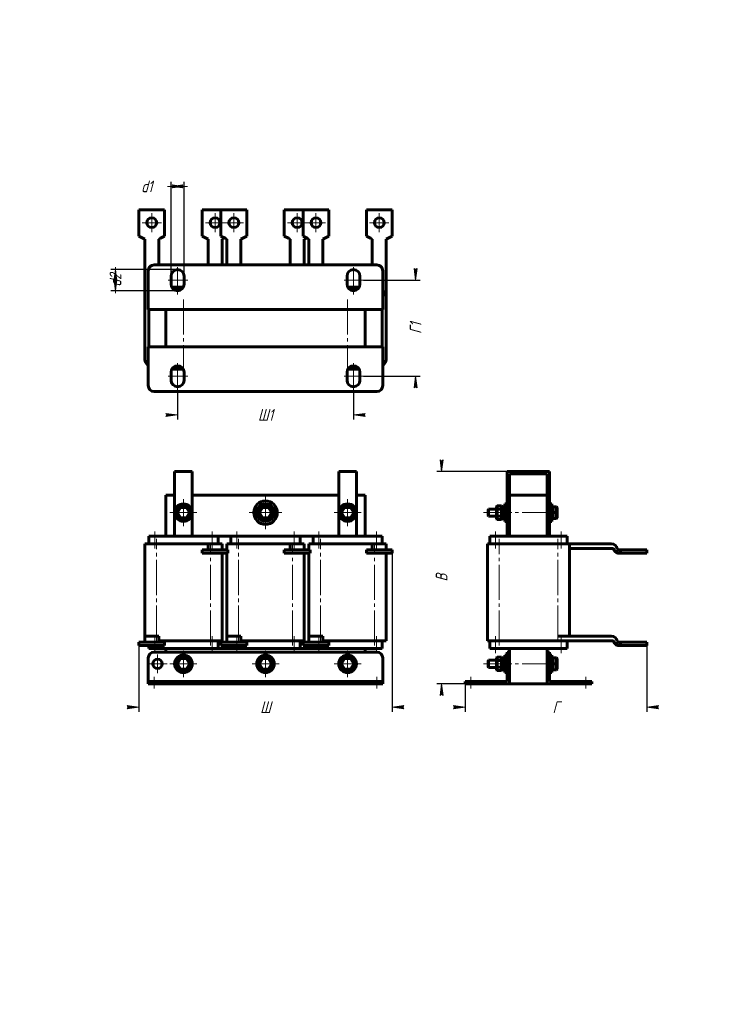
# Model space of a CAD drawing. Header units: millimetres. Extents: x 0 to 297, y 0 to 420.
import ezdxf

# ---------------------------------------------------------------- set-up
doc = ezdxf.new("R2010")
doc.units = ezdxf.units.MM
for name, pattern in [('K5LT_AXLED', [19.5, 15, -1.5, 1.5, -1.5]), ('K5LT_BASIC', [0]), ('K5LT_THIN', [0])]:
    doc.linetypes.add(name, pattern=pattern)
doc.layers.add('Системный слой', color=7, linetype='Continuous')
doc.styles.add('KDIMTEXTSTYLE', font='GOST_AU.SHX', dxfattribs={"width": 0.96, "oblique": 15, "height": 5})
doc.dimstyles.new('KDIMSTYLE (0.50)', dxfattribs={"dimtxt": 5, "dimasz": 1, "dimexe": 2, "dimexo": 0, "dimgap": 1, "dimtad": 1, "dimlfac": 2, "dimtxsty": 'KDIMTEXTSTYLE', "dimsah": 1, "dimcen": 0, "dimdle": 1, "dimadec": 0, "dimazin": 0, "dimtfac": 0.667, "dimtmove": 0, "dimatfit": 3, "dimfxl": 1, "dimtvp": 1, "dimtolj": 1, "dimtzin": 0, "dimarcsym": 0})

# ---------------------------------------------------------------- blocks, each defined once
blk = doc.blocks.new('U0')
at = {"layer": 'Системный слой', "color": 150, "linetype": 'K5LT_BASIC', "lineweight": 60, "true_color": 0x0080ff}
for p, q in [((123.31, 193.89), (123.31, 196.49)), ((123.31, 157.09), (123.31, 192.49))]:
    blk.add_line(p, q, dxfattribs=at)
blk = doc.blocks.new('U1')
at = {"layer": 'Системный слой', "color": 150, "linetype": 'K5LT_BASIC', "lineweight": 60, "true_color": 0x0080ff}
for p, q in [((88.31, 193.89), (88.31, 196.49)), ((88.31, 157.09), (88.31, 192.49))]:
    blk.add_line(p, q, dxfattribs=at)
blk = doc.blocks.new('U2')
at = {"layer": 'Системный слой', "color": 150, "linetype": 'K5LT_BASIC', "lineweight": 60, "true_color": 0x0080ff}
for p, q in [((84.56, 199.74), (90.06, 199.74)), ((119.56, 199.74), (125.06, 199.74))]:
    blk.add_line(p, q, dxfattribs=at)
blk = doc.blocks.new('U3')
at = {"layer": 'Системный слой', "color": 150, "linetype": 'K5LT_BASIC', "lineweight": 60, "true_color": 0x0080ff}
for p, q in [((62.31, 217.24), (66.06, 217.24)), ((73.56, 217.24), (136.06, 217.24)), ((143.56, 217.24), (147.31, 217.24))]:
    blk.add_line(p, q, dxfattribs=at)
blk = doc.blocks.new('U4')
at = {"layer": 'Системный слой', "color": 150, "linetype": 'K5LT_BASIC', "lineweight": 60, "true_color": 0x0080ff}
for p, q in [((84.56, 151.74), (90.06, 151.74)), ((119.56, 151.74), (125.06, 151.74))]:
    blk.add_line(p, q, dxfattribs=at)
blk = doc.blocks.new('U5')
at = {"layer": 'Системный слой', "color": 30, "linetype": 'K5LT_AXLED', "lineweight": 18, "true_color": 0xff8000}
for q in [(58.81, 149.24), (54.81, 145.24), (62.81, 145.24), (58.81, 141.24)]:
    blk.add_line((58.81, 145.24), q, dxfattribs=at)
blk = doc.blocks.new('U6')
at = {"layer": 'Системный слой', "color": 30, "linetype": 'K5LT_AXLED', "lineweight": 18, "true_color": 0xff8000}
for q in [(69.81, 150.99), (64.06, 145.24), (75.56, 145.24), (69.81, 139.49)]:
    blk.add_line((69.81, 145.24), q, dxfattribs=at)
blk = doc.blocks.new('U7')
at = {"layer": 'Системный слой', "color": 30, "linetype": 'K5LT_AXLED', "lineweight": 18, "true_color": 0xff8000}
for q in [(69.81, 215.49), (64.06, 209.74), (75.56, 209.74), (69.81, 203.99)]:
    blk.add_line((69.81, 209.74), q, dxfattribs=at)
blk = doc.blocks.new('U8')
at = {"layer": 'Системный слой', "color": 30, "linetype": 'K5LT_AXLED', "lineweight": 18, "true_color": 0xff8000}
for q in [(104.81, 150.99), (99.06, 145.24), (110.56, 145.24), (104.81, 139.49)]:
    blk.add_line((104.81, 145.24), q, dxfattribs=at)
blk = doc.blocks.new('U9')
at = {"layer": 'Системный слой', "color": 30, "linetype": 'K5LT_AXLED', "lineweight": 18, "true_color": 0xff8000}
for q in [(104.81, 216.74), (97.81, 209.74), (111.81, 209.74), (104.81, 202.74)]:
    blk.add_line((104.81, 209.74), q, dxfattribs=at)
blk = doc.blocks.new('U10')
at = {"layer": 'Системный слой', "color": 30, "linetype": 'K5LT_AXLED', "lineweight": 18, "true_color": 0xff8000}
for q in [(139.81, 150.99), (134.06, 145.24), (145.56, 145.24), (139.81, 139.49)]:
    blk.add_line((139.81, 145.24), q, dxfattribs=at)
blk = doc.blocks.new('U11')
at = {"layer": 'Системный слой', "color": 30, "linetype": 'K5LT_AXLED', "lineweight": 18, "true_color": 0xff8000}
for q in [(139.81, 215.49), (134.06, 209.74), (145.56, 209.74), (139.81, 203.99)]:
    blk.add_line((139.81, 209.74), q, dxfattribs=at)
blk = doc.blocks.new('KDIMARROW_01')
at = {"layer": 'Системный слой'}
blk.add_hatch(color=0, dxfattribs=at).paths.add_polyline_path([(-5, -0.66), (0, 0), (-5, 0.66), (-4.5, 0)])
at = {"layer": 'Системный слой', "color": 0, "linetype": 'K5LT_THIN', "lineweight": 18}
for p, q in [((-4.5, 0), (-5, 0.66)), ((-5, 0.66), (0, 0)), ((0, 0), (-5, -0.66)), ((-5, -0.66), (-4.5, 0)), ((0, 0), (-1, 0))]:
    blk.add_line(p, q, dxfattribs=at)
blk = doc.blocks.new('U12')
at = {"layer": 'Системный слой', "color": 150, "linetype": 'K5LT_BASIC', "lineweight": 60, "true_color": 0x0080ff}
for p, q in [((205.75, 212.06), (205.74, 211.93)), ((206.06, 212.35), (205.75, 212.06)), ((206.47, 212.22), (206.06, 212.35)), ((206.59, 211.93), (206.47, 212.22))]:
    blk.add_line(p, q, dxfattribs=at)
blk = doc.blocks.new('U13')
at = {"layer": 'Системный слой', "color": 150, "linetype": 'K5LT_BASIC', "lineweight": 60, "true_color": 0x0080ff}
for p, q in [((205.75, 212.06), (205.74, 211.93)), ((206.06, 212.35), (205.75, 212.06)), ((206.47, 212.22), (206.06, 212.35)), ((206.59, 211.93), (206.47, 212.22))]:
    blk.add_line(p, q, dxfattribs=at)
blk = doc.blocks.new('U14')
at = {"layer": 'Системный слой', "color": 150, "linetype": 'K5LT_BASIC', "lineweight": 60, "true_color": 0x0080ff}
for p, q in [((199.94, 145.24), (199.94, 146.74)), ((199.94, 143.74), (199.94, 145.24))]:
    blk.add_line(p, q, dxfattribs=at)
blk = doc.blocks.new('U15')
at = {"layer": 'Системный слой', "color": 150, "linetype": 'K5LT_BASIC', "lineweight": 60, "true_color": 0x0080ff}
for p, q in [((199.69, 145.24), (199.69, 146.49)), ((199.69, 143.99), (199.69, 145.24))]:
    blk.add_line(p, q, dxfattribs=at)
blk = doc.blocks.new('U16')
at = {"layer": 'Системный слой', "color": 150, "linetype": 'K5LT_BASIC', "lineweight": 60, "true_color": 0x0080ff}
for p, q in [((199.94, 209.74), (199.94, 211.24)), ((199.94, 208.24), (199.94, 209.74))]:
    blk.add_line(p, q, dxfattribs=at)
blk = doc.blocks.new('U17')
at = {"layer": 'Системный слой', "color": 150, "linetype": 'K5LT_BASIC', "lineweight": 60, "true_color": 0x0080ff}
for p, q in [((199.69, 209.74), (199.69, 210.99)), ((199.69, 208.49), (199.69, 209.74))]:
    blk.add_line(p, q, dxfattribs=at)
blk = doc.blocks.new('U18')
at = {"layer": 'Системный слой', "color": 30, "linetype": 'K5LT_AXLED', "lineweight": 18, "true_color": 0xff8000}
for q in [(56.31, 337.5), (52.21, 333.4), (60.41, 333.4), (56.31, 329.3)]:
    blk.add_line((56.31, 333.4), q, dxfattribs=at)
blk = doc.blocks.new('U19')
at = {"layer": 'Системный слой', "color": 30, "linetype": 'K5LT_AXLED', "lineweight": 18, "true_color": 0xff8000}
for q in [(83.31, 337.5), (79.21, 333.4), (87.41, 333.4), (83.31, 329.3)]:
    blk.add_line((83.31, 333.4), q, dxfattribs=at)
blk = doc.blocks.new('U20')
at = {"layer": 'Системный слой', "color": 30, "linetype": 'K5LT_AXLED', "lineweight": 18, "true_color": 0xff8000}
for q in [(91.31, 337.5), (87.21, 333.4), (95.41, 333.4), (91.31, 329.3)]:
    blk.add_line((91.31, 333.4), q, dxfattribs=at)
blk = doc.blocks.new('U21')
at = {"layer": 'Системный слой', "color": 30, "linetype": 'K5LT_AXLED', "lineweight": 18, "true_color": 0xff8000}
for q in [(118.31, 337.5), (114.21, 333.4), (122.41, 333.4), (118.31, 329.3)]:
    blk.add_line((118.31, 333.4), q, dxfattribs=at)
blk = doc.blocks.new('U22')
at = {"layer": 'Системный слой', "color": 30, "linetype": 'K5LT_AXLED', "lineweight": 18, "true_color": 0xff8000}
for q in [(126.31, 337.5), (122.21, 333.4), (130.41, 333.4), (126.31, 329.3)]:
    blk.add_line((126.31, 333.4), q, dxfattribs=at)
blk = doc.blocks.new('U23')
at = {"layer": 'Системный слой', "color": 30, "linetype": 'K5LT_AXLED', "lineweight": 18, "true_color": 0xff8000}
for q in [(153.31, 337.5), (149.21, 333.4), (157.41, 333.4), (153.31, 329.3)]:
    blk.add_line((153.31, 333.4), q, dxfattribs=at)
blk = doc.blocks.new('KDIMARROW_02')
at = {"layer": 'Системный слой'}
blk.add_hatch(color=0, dxfattribs=at).paths.add_polyline_path([(4.5, 0), (5, 0.66), (0, 0), (5, -0.66)])
at = {"layer": 'Системный слой', "color": 0, "linetype": 'K5LT_THIN', "lineweight": 18}
for p, q in [((0, 0), (-1, 0)), ((5, 0.66), (0, 0)), ((0, 0), (5, -0.66)), ((0, 0), (7, 0)), ((4.5, 0), (5, 0.66)), ((5, -0.66), (4.5, 0))]:
    blk.add_line(p, q, dxfattribs=at)

msp = doc.modelspace()

# ---------------------------------------------------------------- linework, layer by layer
at = {"layer": 'Системный слой', "color": 150, "linetype": 'K5LT_BASIC', "lineweight": 60, "true_color": 0x0080ff}
for p, q in [((50.807, 327.711), (50.807, 338.8967)), ((50.807, 338.8967), (61.807, 338.8967)), ((61.807, 327.711), (61.807, 338.8967)), ((77.807, 327.711), (77.807, 338.8967)), ((77.807, 338.8967), (85.807, 338.8967)), ((85.807, 327.711), (85.807, 338.8967)), ((85.807, 338.8967), (96.807, 338.8967)), ((96.807, 327.711), (96.807, 338.8967)), ((112.807, 327.711), (112.807, 338.8967)), ((112.807, 338.8967), (120.807, 338.8967)), ((120.807, 327.711), (120.807, 338.8967)), ((120.807, 338.8967), (131.807, 338.8967)), ((131.807, 327.711), (131.807, 338.8967)), ((147.807, 327.711), (147.807, 338.8967)), ((147.807, 338.8967), (158.807, 338.8967)), ((158.807, 327.711), (158.807, 338.8967)), ((52.5337, 326.744), (50.807, 327.711)), ((61.807, 327.711), (60.0802, 326.744)), ((79.5337, 326.744), (77.807, 327.711)), ((87.5337, 326.744), (85.807, 327.711)), ((96.807, 327.711), (95.0802, 326.744)), ((114.5337, 326.744), (112.807, 327.711)), ((122.5337, 326.744), (120.807, 327.711)), ((131.807, 327.711), (130.0802, 326.744)), ((149.5337, 326.744), (147.807, 327.711)), ((158.807, 327.711), (157.0802, 326.744)), ((53.307, 326.311), (52.5337, 326.744)), ((53.307, 324.8857), (53.307, 326.311)), ((53.307, 324.3967), (53.307, 324.8857)), ((53.307, 275.8967), (53.307, 324.3967)), ((59.307, 326.311), (60.0802, 326.744)), ((59.307, 324.8857), (59.307, 326.311)), ((59.307, 324.8857), (59.307, 324.3967)), ((59.307, 315.3967), (59.307, 324.3967)), ((80.307, 326.311), (79.5337, 326.744)), ((80.307, 324.8857), (80.307, 326.311)), ((80.307, 324.3967), (80.307, 324.8857)), ((80.307, 315.3967), (80.307, 324.3967)), ((86.307, 326.311), (87.0802, 326.744)), ((86.307, 324.8857), (86.307, 326.311)), ((86.307, 324.8857), (86.307, 324.3967)), ((86.307, 315.3967), (86.307, 324.3967)), ((87.307, 326.871), (87.0802, 326.744)), ((88.307, 326.311), (87.5337, 326.744)), ((88.307, 324.8857), (88.307, 326.311)), ((88.307, 324.3967), (88.307, 324.8857)), ((88.307, 315.3967), (88.307, 324.3967)), ((94.307, 326.311), (95.0802, 326.744)), ((94.307, 324.8857), (94.307, 326.311)), ((94.307, 324.8857), (94.307, 324.3967)), ((94.307, 315.3967), (94.307, 324.3967)), ((115.307, 326.311), (114.5337, 326.744)), ((115.307, 324.8857), (115.307, 326.311)), ((115.307, 324.3967), (115.307, 324.8857)), ((115.307, 315.3967), (115.307, 324.3967)), ((121.307, 326.311), (122.0802, 326.744)), ((121.307, 324.8857), (121.307, 326.311)), ((121.307, 324.8857), (121.307, 324.3967)), ((121.307, 315.3967), (121.307, 324.3967)), ((122.307, 326.871), (122.0802, 326.744)), ((123.307, 326.311), (122.5337, 326.744)), ((123.307, 324.8857), (123.307, 326.311)), ((123.307, 324.3967), (123.307, 324.8857)), ((123.307, 315.3967), (123.307, 324.3967)), ((129.307, 326.311), (130.0802, 326.744)), ((129.307, 324.8857), (129.307, 326.311)), ((129.307, 324.8857), (129.307, 324.3967)), ((129.307, 315.3967), (129.307, 324.3967)), ((150.307, 326.311), (149.5337, 326.744)), ((150.307, 324.8857), (150.307, 326.311)), ((150.307, 324.3967), (150.307, 324.8857)), ((150.307, 315.3967), (150.307, 324.3967)), ((156.307, 326.311), (157.0802, 326.744)), ((156.307, 324.8857), (156.307, 326.311)), ((156.307, 324.8857), (156.307, 324.3967)), ((156.307, 300.8967), (156.307, 324.3967)), ((57.307, 315.3967), (152.307, 315.3967)), ((54.807, 296.3967), (54.807, 312.8967)), ((154.807, 312.8967), (154.807, 296.3967)), ((64.557, 307.1467), (64.557, 310.6467)), ((70.057, 310.6467), (70.057, 307.1467)), ((139.557, 307.1467), (139.557, 310.6467)), ((145.057, 310.6467), (145.057, 307.1467)), ((64.8575, 305.8967), (69.7564, 305.8967)), ((65.7258, 304.8967), (68.8881, 304.8967)), ((139.8575, 305.8967), (144.7564, 305.8967)), ((140.7258, 304.8967), (143.8881, 304.8967)), ((156.307, 300.8967), (156.307, 275.8967)), ((154.807, 296.3967), (54.807, 296.3967)), ((55.057, 280.3967), (55.057, 296.3967)), ((62.307, 296.3967), (147.307, 296.3967)), ((62.307, 280.3967), (62.307, 296.3967)), ((147.307, 296.3967), (147.307, 280.3967)), ((154.557, 296.3967), (154.557, 280.3967)), ((54.807, 280.3967), (154.807, 280.3967)), ((54.807, 263.8967), (54.807, 280.3967)), ((147.307, 280.3967), (62.307, 280.3967)), ((154.807, 280.3967), (154.807, 263.8967)), ((64.557, 266.1467), (64.557, 269.6467)), ((69.7564, 270.8967), (64.8575, 270.8967)), ((68.307, 271.8967), (65.7258, 271.8967)), ((68.307, 272.2084), (68.307, 271.4467)), ((69.386, 271.4467), (68.307, 271.4467)), ((68.307, 271.4467), (68.557, 271.1967)), ((69.5785, 271.1967), (68.557, 271.1967)), ((70.057, 269.6467), (70.057, 266.1467)), ((139.557, 266.1467), (139.557, 269.6467)), ((144.7564, 270.8967), (139.8575, 270.8967)), ((141.057, 271.1967), (140.0354, 271.1967)), ((141.307, 271.4467), (140.2279, 271.4467)), ((141.307, 271.4467), (141.057, 271.1967)), ((141.307, 272.2084), (141.307, 271.4467)), ((143.8881, 271.8967), (141.307, 271.8967)), ((145.057, 269.6467), (145.057, 266.1467)), ((152.307, 261.3967), (57.307, 261.3967)), ((66.057, 199.7367), (66.057, 227.2367)), ((73.557, 227.2367), (66.057, 227.2367)), ((73.557, 199.7367), (73.557, 227.2367)), ((136.057, 199.7367), (136.057, 227.2367)), ((143.557, 227.2367), (136.057, 227.2367)), ((143.557, 199.7367), (143.557, 227.2367)), ((207.8863, 227.2367), (207.8863, 199.7367)), ((225.8863, 227.2367), (207.8863, 227.2367)), ((225.8863, 199.7367), (225.8863, 227.2367)), ((208.8863, 217.2367), (208.8863, 226.2367)), ((208.8863, 226.2367), (224.8863, 226.2367)), ((224.8863, 226.2367), (224.8863, 217.2367)), ((62.307, 199.7367), (62.307, 217.2367)), ((147.307, 199.7367), (147.307, 217.2367)), ((208.8863, 217.2367), (224.8863, 217.2367)), ((208.8863, 199.7367), (208.8863, 217.2367)), ((224.8863, 199.7367), (224.8863, 217.2367)), ((68.3636, 212.2367), (66.9202, 209.7367)), ((68.5079, 211.9867), (67.2089, 209.7367)), ((68.3636, 212.2367), (68.5079, 211.9867)), ((71.2503, 212.2367), (68.3636, 212.2367)), ((71.106, 211.9867), (68.5079, 211.9867)), ((71.2503, 212.2367), (71.106, 211.9867)), ((72.405, 209.7367), (71.106, 211.9867)), ((72.6937, 209.7367), (71.2503, 212.2367)), ((103.3636, 212.2367), (101.9202, 209.7367)), ((103.5079, 211.9867), (102.2089, 209.7367)), ((103.3636, 212.2367), (103.5079, 211.9867)), ((106.2503, 212.2367), (103.3636, 212.2367)), ((106.106, 211.9867), (103.5079, 211.9867)), ((106.2503, 212.2367), (106.106, 211.9867)), ((107.405, 209.7367), (106.106, 211.9867)), ((107.6937, 209.7367), (106.2503, 212.2367)), ((138.3636, 212.2367), (136.9202, 209.7367)), ((138.5079, 211.9867), (137.2089, 209.7367)), ((138.3636, 212.2367), (138.5079, 211.9867)), ((141.2503, 212.2367), (138.3636, 212.2367)), ((141.106, 211.9867), (138.5079, 211.9867)), ((141.2503, 212.2367), (141.106, 211.9867)), ((142.405, 209.7367), (141.106, 211.9867)), ((142.6937, 209.7367), (141.2503, 212.2367)), ((199.9363, 211.2367), (199.6863, 210.9867)), ((203.3363, 211.2367), (199.9363, 211.2367)), ((203.5863, 212.6235), (203.3363, 212.3348)), ((203.3363, 212.3348), (203.3363, 211.0357)), ((203.5863, 211.1801), (203.3363, 211.0357)), ((203.3363, 211.0357), (203.3363, 208.4377)), ((203.5863, 212.6235), (205.4863, 212.6235)), ((203.5863, 212.6235), (203.5863, 211.1801)), ((203.5863, 211.1801), (205.4863, 211.1801)), ((203.5863, 211.1801), (203.5863, 208.2933)), ((205.4863, 212.6235), (205.7363, 212.3348)), ((205.4863, 212.6235), (205.4863, 211.1801)), ((205.4863, 211.1801), (205.7363, 211.0357)), ((205.4863, 211.1801), (205.4863, 208.2933)), ((205.7363, 212.3348), (205.7363, 211.0357)), ((205.7363, 211.0357), (205.7363, 208.4377)), ((206.5863, 212.7367), (206.8863, 212.7367)), ((206.5863, 212.7367), (206.5863, 206.7367)), ((206.8863, 213.4867), (206.8863, 205.9867)), ((206.8863, 213.4867), (207.8863, 213.4867)), ((225.8863, 213.4867), (226.8863, 213.4867)), ((226.8863, 213.4867), (226.8863, 205.9867)), ((226.8863, 212.7367), (227.1863, 212.7367)), ((227.1863, 212.7367), (227.1863, 206.7367)), ((227.4363, 212.2367), (227.1863, 211.9867)), ((227.4363, 212.2367), (228.9363, 212.2367)), ((227.4363, 212.2367), (227.4363, 209.7367)), ((228.9363, 212.2367), (229.1863, 211.9867)), ((228.9363, 212.2367), (228.9363, 209.7367)), ((229.1863, 211.9867), (229.1863, 209.7367)), ((66.9202, 209.7367), (68.3636, 207.2367)), ((66.9202, 209.7367), (67.2089, 209.7367)), ((67.2089, 209.7367), (68.5079, 207.4867)), ((68.3636, 207.2367), (68.5079, 207.4867)), ((68.3636, 207.2367), (71.2503, 207.2367)), ((68.5079, 207.4867), (71.106, 207.4867)), ((71.106, 207.4867), (72.405, 209.7367)), ((71.2503, 207.2367), (71.106, 207.4867)), ((71.2503, 207.2367), (72.6937, 209.7367)), ((72.6937, 209.7367), (72.405, 209.7367)), ((101.9202, 209.7367), (103.3636, 207.2367)), ((101.9202, 209.7367), (102.2089, 209.7367)), ((102.2089, 209.7367), (103.5079, 207.4867)), ((103.3636, 207.2367), (103.5079, 207.4867)), ((103.3636, 207.2367), (106.2503, 207.2367)), ((103.5079, 207.4867), (106.106, 207.4867)), ((106.106, 207.4867), (107.405, 209.7367)), ((106.2503, 207.2367), (106.106, 207.4867)), ((106.2503, 207.2367), (107.6937, 209.7367)), ((107.6937, 209.7367), (107.405, 209.7367)), ((136.9202, 209.7367), (138.3636, 207.2367)), ((136.9202, 209.7367), (137.2089, 209.7367)), ((137.2089, 209.7367), (138.5079, 207.4867)), ((138.3636, 207.2367), (138.5079, 207.4867)), ((138.3636, 207.2367), (141.2503, 207.2367)), ((138.5079, 207.4867), (141.106, 207.4867)), ((141.106, 207.4867), (142.405, 209.7367)), ((141.2503, 207.2367), (141.106, 207.4867)), ((141.2503, 207.2367), (142.6937, 209.7367)), ((142.6937, 209.7367), (142.405, 209.7367)), ((199.9363, 208.2367), (199.6863, 208.4867)), ((203.3363, 208.2367), (199.9363, 208.2367)), ((203.5863, 208.2933), (203.3363, 208.4377)), ((203.3363, 208.4377), (203.3363, 207.1386)), ((203.5863, 206.85), (203.3363, 207.1386)), ((203.5863, 208.2933), (205.4863, 208.2933)), ((203.5863, 208.2933), (203.5863, 206.85)), ((203.5863, 206.85), (205.4863, 206.85)), ((205.4863, 208.2933), (205.7363, 208.4377)), ((205.4863, 208.2933), (205.4863, 206.85)), ((205.4863, 206.85), (205.7363, 207.1386)), ((205.7363, 208.4377), (205.7363, 207.1386)), ((206.5863, 206.7367), (206.8863, 206.7367)), ((206.8863, 205.9867), (207.8863, 205.9867)), ((225.8863, 205.9867), (226.8863, 205.9867)), ((226.8863, 206.7367), (227.1863, 206.7367)), ((227.4363, 209.7367), (227.1863, 209.7367)), ((227.4363, 207.2367), (227.1863, 207.4867)), ((227.4363, 209.7367), (228.9363, 209.7367)), ((227.4363, 209.7367), (227.4363, 207.2367)), ((227.4363, 207.2367), (228.9363, 207.2367)), ((228.9363, 209.7367), (228.9363, 207.2367)), ((228.9363, 209.7367), (229.1863, 209.7367)), ((228.9363, 207.2367), (229.1863, 207.4867)), ((229.1863, 209.7367), (229.1863, 207.4867)), ((55.057, 196.4867), (55.057, 199.7367)), ((55.057, 199.7367), (57.557, 199.7367)), ((57.557, 199.7367), (82.057, 199.7367)), ((82.057, 199.7367), (84.557, 199.7367)), ((84.557, 196.4867), (84.557, 199.7367)), ((90.057, 196.4867), (90.057, 199.7367)), ((90.057, 199.7367), (92.557, 199.7367)), ((92.557, 199.7367), (117.057, 199.7367)), ((117.057, 199.7367), (119.557, 199.7367)), ((119.557, 196.4867), (119.557, 199.7367)), ((125.057, 196.4867), (125.057, 199.7367)), ((125.057, 199.7367), (127.557, 199.7367)), ((127.557, 199.7367), (152.057, 199.7367)), ((152.057, 199.7367), (154.557, 199.7367)), ((154.557, 196.4867), (154.557, 199.7367)), ((200.3863, 196.4867), (200.3863, 199.7367)), ((200.3863, 199.7367), (202.8863, 199.7367)), ((202.8863, 199.7367), (230.8863, 199.7367)), ((230.8863, 199.7367), (233.3863, 199.7367)), ((233.3863, 196.4867), (233.3863, 199.7367)), ((53.307, 196.4867), (58.307, 196.4867)), ((53.307, 157.0867), (53.307, 196.4867)), ((58.307, 196.4867), (80.307, 196.4867)), ((88.807, 193.8867), (77.807, 193.8867)), ((77.807, 193.8867), (77.807, 192.4867)), ((86.307, 196.4867), (80.307, 196.4867)), ((80.307, 194.3061), (80.307, 196.4867)), ((80.307, 193.8867), (80.307, 194.3061)), ((86.307, 196.4867), (86.307, 194.3061)), ((86.307, 194.3061), (86.307, 193.8867)), ((88.307, 196.4867), (93.307, 196.4867)), ((88.807, 192.4867), (88.807, 193.8867)), ((93.307, 196.4867), (115.307, 196.4867)), ((123.807, 193.8867), (112.807, 193.8867)), ((112.807, 193.8867), (112.807, 192.4867)), ((121.307, 196.4867), (115.307, 196.4867)), ((115.307, 194.3061), (115.307, 196.4867)), ((115.307, 193.8867), (115.307, 194.3061)), ((121.307, 196.4867), (121.307, 194.3061)), ((121.307, 194.3061), (121.307, 193.8867)), ((123.307, 196.4867), (128.307, 196.4867)), ((123.807, 192.4867), (123.807, 193.8867)), ((128.307, 196.4867), (150.307, 196.4867)), ((158.807, 193.8867), (147.807, 193.8867)), ((147.807, 193.8867), (147.807, 192.4867)), ((156.307, 196.4867), (150.307, 196.4867)), ((150.307, 194.3061), (150.307, 196.4867)), ((150.307, 193.8867), (150.307, 194.3061)), ((156.307, 196.4867), (156.307, 194.3061)), ((156.307, 194.3061), (156.307, 193.8867)), ((158.807, 192.4867), (158.807, 193.8867)), ((199.3863, 154.9867), (199.3863, 196.4867)), ((199.3863, 196.4867), (204.3863, 196.4867)), ((204.3863, 196.4867), (229.3863, 196.4867)), ((229.3863, 196.4867), (234.3863, 196.4867)), ((234.3863, 157.0867), (234.3863, 196.4867)), ((234.3863, 196.4867), (252.2269, 196.4867)), ((234.3863, 194.3867), (252.8863, 194.3867)), ((256.2006, 193.8867), (254.8006, 193.8867)), ((254.8006, 192.5367), (254.8006, 193.8867)), ((256.2006, 193.8867), (267.3863, 193.8867)), ((256.2006, 192.4867), (256.2006, 193.8867)), ((267.3863, 193.8867), (267.3863, 192.4867)), ((77.807, 192.4867), (88.807, 192.4867)), ((86.307, 154.9867), (86.307, 192.4867)), ((112.807, 192.4867), (123.807, 192.4867)), ((121.307, 154.9867), (121.307, 192.4867)), ((147.807, 192.4867), (158.807, 192.4867)), ((156.307, 154.9867), (156.307, 192.4867)), ((255.2337, 192.4867), (256.2006, 192.4867)), ((256.2006, 192.4867), (267.3863, 192.4867)), ((59.307, 157.0867), (53.307, 157.0867)), ((53.307, 154.9061), (53.307, 157.0867)), ((59.307, 157.0867), (59.307, 154.9061)), ((94.307, 157.0867), (88.307, 157.0867)), ((88.307, 154.9061), (88.307, 157.0867)), ((94.307, 157.0867), (94.307, 154.9061)), ((129.307, 157.0867), (123.307, 157.0867)), ((123.307, 154.9061), (123.307, 157.0867)), ((129.307, 157.0867), (129.307, 154.9061)), ((229.3863, 157.0867), (252.2269, 157.0867)), ((50.807, 154.4867), (50.807, 153.0867)), ((61.807, 154.4867), (50.807, 154.4867)), ((50.807, 153.0867), (61.807, 153.0867)), ((53.307, 154.4867), (53.307, 154.9061)), ((55.057, 151.7367), (55.057, 153.0867)), ((55.057, 151.7367), (57.557, 151.7367)), ((57.557, 151.7367), (82.057, 151.7367)), ((59.307, 154.9867), (81.307, 154.9867)), ((59.307, 154.9061), (59.307, 154.4867)), ((61.807, 153.0867), (61.807, 154.4867)), ((62.307, 150.2367), (62.307, 151.7367)), ((81.307, 154.9867), (86.307, 154.9867)), ((82.057, 151.7367), (84.557, 151.7367)), ((84.557, 151.7367), (84.557, 154.9867)), ((85.807, 154.4867), (85.807, 153.0867)), ((96.807, 154.4867), (85.807, 154.4867)), ((85.807, 153.0867), (96.807, 153.0867)), ((88.307, 154.4867), (88.307, 154.9061)), ((90.057, 151.7367), (90.057, 153.0867)), ((90.057, 151.7367), (92.557, 151.7367)), ((92.557, 151.7367), (117.057, 151.7367)), ((94.307, 154.9867), (116.307, 154.9867)), ((94.307, 154.9061), (94.307, 154.4867)), ((96.807, 153.0867), (96.807, 154.4867)), ((116.307, 154.9867), (121.307, 154.9867)), ((117.057, 151.7367), (119.557, 151.7367)), ((119.557, 151.7367), (119.557, 154.9867)), ((120.807, 154.4867), (120.807, 153.0867)), ((131.807, 154.4867), (120.807, 154.4867)), ((120.807, 153.0867), (131.807, 153.0867)), ((123.307, 154.4867), (123.307, 154.9061)), ((125.057, 151.7367), (125.057, 153.0867)), ((125.057, 151.7367), (127.557, 151.7367)), ((127.557, 151.7367), (152.057, 151.7367)), ((129.307, 154.9867), (151.307, 154.9867)), ((129.307, 154.9061), (129.307, 154.4867)), ((131.807, 153.0867), (131.807, 154.4867)), ((147.307, 150.2367), (147.307, 151.7367)), ((151.307, 154.9867), (156.307, 154.9867)), ((152.057, 151.7367), (154.557, 151.7367)), ((154.557, 151.7367), (154.557, 154.9867)), ((199.3863, 154.9867), (204.3863, 154.9867)), ((200.3863, 151.7367), (200.3863, 154.9867)), ((200.3863, 151.7367), (202.8863, 151.7367)), ((202.8863, 151.7367), (230.8863, 151.7367)), ((204.3863, 154.9867), (252.8863, 154.9867)), ((208.8863, 150.2367), (208.8863, 151.7367)), ((224.8863, 150.2367), (224.8863, 151.7367)), ((230.8863, 151.7367), (233.3863, 151.7367)), ((233.3863, 151.7367), (233.3863, 154.9867)), ((256.2006, 154.4867), (254.8006, 154.4867)), ((254.8006, 153.1367), (254.8006, 154.4867)), ((255.2337, 153.0867), (256.2006, 153.0867)), ((256.2006, 154.4867), (267.3863, 154.4867)), ((256.2006, 153.0867), (256.2006, 154.4867)), ((256.2006, 153.0867), (267.3863, 153.0867)), ((267.3863, 154.4867), (267.3863, 153.0867)), ((54.807, 137.7367), (54.807, 147.7367)), ((57.307, 150.2367), (152.307, 150.2367)), ((68.3636, 147.7367), (66.9202, 145.2367)), ((68.5079, 147.4867), (67.2089, 145.2367)), ((68.3636, 147.7367), (68.5079, 147.4867)), ((71.2503, 147.7367), (68.3636, 147.7367)), ((71.106, 147.4867), (68.5079, 147.4867)), ((71.2503, 147.7367), (71.106, 147.4867)), ((72.405, 145.2367), (71.106, 147.4867)), ((72.6937, 145.2367), (71.2503, 147.7367)), ((103.3636, 147.7367), (101.9202, 145.2367)), ((103.5079, 147.4867), (102.2089, 145.2367)), ((103.3636, 147.7367), (103.5079, 147.4867)), ((106.2503, 147.7367), (103.3636, 147.7367)), ((106.106, 147.4867), (103.5079, 147.4867)), ((106.2503, 147.7367), (106.106, 147.4867)), ((107.405, 145.2367), (106.106, 147.4867)), ((107.6937, 145.2367), (106.2503, 147.7367)), ((138.3636, 147.7367), (136.9202, 145.2367)), ((138.5079, 147.4867), (137.2089, 145.2367)), ((138.3636, 147.7367), (138.5079, 147.4867)), ((141.2503, 147.7367), (138.3636, 147.7367)), ((141.106, 147.4867), (138.5079, 147.4867)), ((141.2503, 147.7367), (141.106, 147.4867)), ((142.405, 145.2367), (141.106, 147.4867)), ((142.6937, 145.2367), (141.2503, 147.7367)), ((154.807, 137.7367), (154.807, 147.7367)), ((203.5863, 148.1235), (203.3363, 147.8348)), ((203.3363, 147.8348), (203.3363, 146.5357)), ((203.5863, 148.1235), (205.4863, 148.1235)), ((203.5863, 148.1235), (203.5863, 146.6801)), ((205.4863, 148.1235), (205.7363, 147.8348)), ((205.4863, 148.1235), (205.4863, 146.6801)), ((205.7363, 147.8348), (205.7363, 146.5357)), ((206.5863, 148.2367), (206.8863, 148.2367)), ((206.5863, 148.2367), (206.5863, 142.2367)), ((206.8863, 148.9867), (206.8863, 141.4867)), ((206.8863, 148.9867), (207.8863, 148.9867)), ((207.8863, 150.2367), (208.8863, 150.2367)), ((207.8863, 147.7367), (207.8863, 150.2367)), ((207.8863, 137.7367), (207.8863, 147.7367)), ((208.8863, 150.2367), (208.8863, 147.7367)), ((208.8863, 136.7367), (208.8863, 147.7367)), ((224.8863, 150.2367), (225.8863, 150.2367)), ((224.8863, 147.7367), (224.8863, 150.2367)), ((224.8863, 136.7367), (224.8863, 147.7367)), ((225.8863, 150.2367), (225.8863, 147.7367)), ((225.8863, 148.9867), (226.8863, 148.9867)), ((225.8863, 137.7367), (225.8863, 147.7367)), ((226.8863, 148.9867), (226.8863, 141.4867)), ((226.8863, 148.2367), (227.1863, 148.2367)), ((227.1863, 148.2367), (227.1863, 142.2367)), ((227.4363, 147.7367), (227.1863, 147.4867)), ((227.4363, 147.7367), (228.9363, 147.7367)), ((227.4363, 147.7367), (227.4363, 145.2367)), ((228.9363, 147.7367), (229.1863, 147.4867)), ((228.9363, 147.7367), (228.9363, 145.2367)), ((229.1863, 147.4867), (229.1863, 145.2367)), ((66.9202, 145.2367), (68.3636, 142.7367)), ((66.9202, 145.2367), (67.2089, 145.2367)), ((67.2089, 145.2367), (68.5079, 142.9867)), ((68.3636, 142.7367), (68.5079, 142.9867)), ((68.5079, 142.9867), (71.106, 142.9867)), ((71.106, 142.9867), (72.405, 145.2367)), ((71.2503, 142.7367), (71.106, 142.9867)), ((71.2503, 142.7367), (72.6937, 145.2367)), ((72.6937, 145.2367), (72.405, 145.2367)), ((101.9202, 145.2367), (103.3636, 142.7367)), ((101.9202, 145.2367), (102.2089, 145.2367)), ((102.2089, 145.2367), (103.5079, 142.9867)), ((103.3636, 142.7367), (103.5079, 142.9867)), ((103.5079, 142.9867), (106.106, 142.9867)), ((106.106, 142.9867), (107.405, 145.2367)), ((106.2503, 142.7367), (106.106, 142.9867)), ((106.2503, 142.7367), (107.6937, 145.2367)), ((107.6937, 145.2367), (107.405, 145.2367)), ((136.9202, 145.2367), (138.3636, 142.7367)), ((136.9202, 145.2367), (137.2089, 145.2367)), ((137.2089, 145.2367), (138.5079, 142.9867)), ((138.3636, 142.7367), (138.5079, 142.9867)), ((138.5079, 142.9867), (141.106, 142.9867)), ((141.106, 142.9867), (142.405, 145.2367)), ((141.2503, 142.7367), (141.106, 142.9867)), ((141.2503, 142.7367), (142.6937, 145.2367)), ((142.6937, 145.2367), (142.405, 145.2367)), ((199.9363, 146.7367), (199.6863, 146.4867)), ((199.9363, 143.7367), (199.6863, 143.9867)), ((203.3363, 146.7367), (199.9363, 146.7367)), ((203.3363, 143.7367), (199.9363, 143.7367)), ((203.5863, 146.6801), (203.3363, 146.5357)), ((203.3363, 146.5357), (203.3363, 143.9377)), ((203.5863, 143.7933), (203.3363, 143.9377)), ((203.3363, 143.9377), (203.3363, 142.6386)), ((203.5863, 146.6801), (205.4863, 146.6801)), ((203.5863, 146.6801), (203.5863, 143.7933)), ((203.5863, 143.7933), (205.4863, 143.7933)), ((203.5863, 143.7933), (203.5863, 142.35)), ((205.4863, 146.6801), (205.7363, 146.5357)), ((205.4863, 146.6801), (205.4863, 143.7933)), ((205.4863, 143.7933), (205.7363, 143.9377)), ((205.4863, 143.7933), (205.4863, 142.35)), ((205.7363, 146.5357), (205.7363, 143.9377)), ((205.7363, 143.9377), (205.7363, 142.6386)), ((227.4363, 145.2367), (227.1863, 145.2367)), ((227.4363, 142.7367), (227.1863, 142.9867)), ((227.4363, 145.2367), (228.9363, 145.2367)), ((227.4363, 145.2367), (227.4363, 142.7367)), ((228.9363, 145.2367), (228.9363, 142.7367)), ((228.9363, 145.2367), (229.1863, 145.2367)), ((228.9363, 142.7367), (229.1863, 142.9867)), ((229.1863, 145.2367), (229.1863, 142.9867)), ((68.3636, 142.7367), (71.2503, 142.7367)), ((103.3636, 142.7367), (106.2503, 142.7367)), ((138.3636, 142.7367), (141.2503, 142.7367)), ((203.5863, 142.35), (203.3363, 142.6386)), ((203.5863, 142.35), (205.4863, 142.35)), ((205.4863, 142.35), (205.7363, 142.6386)), ((206.5863, 142.2367), (206.8863, 142.2367)), ((206.8863, 141.4867), (207.8863, 141.4867)), ((225.8863, 141.4867), (226.8863, 141.4867)), ((226.8863, 142.2367), (227.1863, 142.2367)), ((227.4363, 142.7367), (228.9363, 142.7367)), ((54.807, 137.7367), (57.307, 137.7367)), ((54.807, 136.7367), (54.807, 137.7367)), ((54.807, 136.7367), (57.307, 136.7367)), ((57.307, 137.7367), (152.307, 137.7367)), ((57.307, 136.7367), (152.307, 136.7367)), ((152.307, 137.7367), (154.807, 137.7367)), ((152.307, 136.7367), (154.807, 136.7367)), ((154.807, 136.7367), (154.807, 137.7367)), ((189.8863, 136.7367), (189.8863, 137.7367)), ((189.8863, 137.7367), (192.3863, 137.7367)), ((189.8863, 136.7367), (192.3863, 136.7367)), ((192.3863, 137.7367), (207.8863, 137.7367)), ((192.3863, 136.7367), (208.8863, 136.7367)), ((208.8863, 136.7367), (224.8863, 136.7367)), ((224.8863, 136.7367), (241.3863, 136.7367)), ((225.8863, 137.7367), (241.3863, 137.7367)), ((241.3863, 137.7367), (243.8863, 137.7367)), ((241.3863, 136.7367), (243.8863, 136.7367)), ((243.8863, 136.7367), (243.8863, 137.7367))]:
    msp.add_line(p, q, dxfattribs=at)
at = {"layer": 'Системный слой', "color": 30, "linetype": 'K5LT_AXLED', "lineweight": 18, "true_color": 0xff8000}
for p, q in [((67.307, 314.4413), (67.307, 302.8474)), ((142.307, 314.4413), (142.307, 302.8474)), ((63.3434, 308.8967), (71.6519, 308.8967)), ((138.3434, 308.8967), (146.6519, 308.8967)), ((69.807, 300.6967), (69.807, 269.1967)), ((139.807, 300.6967), (139.807, 269.1967)), ((67.307, 273.4413), (67.307, 261.8474)), ((142.307, 273.4413), (142.307, 261.8474)), ((63.3434, 267.8967), (71.6519, 267.8967)), ((138.3434, 267.8967), (146.6519, 267.8967)), ((229.1863, 209.7367), (197.6863, 209.7367)), ((204.5863, 209.7367), (206.8863, 209.7367)), ((206.8863, 209.7367), (209.8863, 209.7367)), ((223.8863, 209.7367), (226.8863, 209.7367)), ((226.8863, 209.7367), (229.1863, 209.7367)), ((57.557, 194.4867), (57.557, 201.7367)), ((82.057, 194.4867), (82.057, 201.7367)), ((92.557, 194.4867), (92.557, 201.7367)), ((117.057, 194.4867), (117.057, 201.7367)), ((127.557, 194.4867), (127.557, 201.7367)), ((152.057, 194.4867), (152.057, 201.7367)), ((202.8863, 194.4867), (202.8863, 201.7367)), ((230.8863, 194.4867), (230.8863, 201.7367)), ((58.307, 155.0867), (58.307, 198.4867)), ((93.307, 155.0867), (93.307, 198.4867)), ((128.307, 155.0867), (128.307, 198.4867)), ((204.3863, 152.9867), (204.3863, 198.4867)), ((229.3863, 155.0867), (229.3863, 198.4867)), ((81.307, 152.9867), (81.307, 196.3867)), ((116.307, 152.9867), (116.307, 196.3867)), ((151.307, 152.9867), (151.307, 196.3867)), ((57.557, 149.7367), (57.557, 156.9867)), ((82.057, 149.7367), (82.057, 156.9867)), ((92.557, 149.7367), (92.557, 156.9867)), ((117.057, 149.7367), (117.057, 156.9867)), ((127.557, 149.7367), (127.557, 156.9867)), ((152.057, 149.7367), (152.057, 156.9867)), ((202.8863, 149.7367), (202.8863, 156.9867)), ((230.8863, 149.7367), (230.8863, 156.9867)), ((229.1863, 145.2367), (197.6863, 145.2367)), ((204.5863, 145.2367), (206.8863, 145.2367)), ((206.8863, 145.2367), (209.8863, 145.2367)), ((223.8863, 145.2367), (226.8863, 145.2367)), ((226.8863, 145.2367), (229.1863, 145.2367)), ((57.307, 134.7367), (57.307, 139.7367)), ((152.307, 134.7367), (152.307, 139.7367)), ((192.3863, 134.7367), (192.3863, 139.7367)), ((241.3863, 134.7367), (241.3863, 139.7367))]:
    msp.add_line(p, q, dxfattribs=at)
at = {"layer": 'Системный слой', "color": 150, "linetype": 'K5LT_BASIC', "lineweight": 60, "true_color": 0x0080ff}
for centre, radius in [((56.307, 333.3967), 2.1), ((83.307, 333.3967), 2.1), ((91.307, 333.3967), 2.1), ((118.307, 333.3967), 2.1), ((126.307, 333.3967), 2.1), ((153.307, 333.3967), 2.1), ((104.807, 209.7367), 5), ((69.807, 209.7367), 3.75), ((69.807, 209.7367), 3), ((104.807, 209.7367), 3.75), ((104.807, 209.7367), 3), ((139.807, 209.7367), 3.75), ((139.807, 209.7367), 3), ((58.807, 145.2367), 2), ((69.807, 145.2367), 3.75), ((69.807, 145.2367), 3), ((104.807, 145.2367), 3.75), ((104.807, 145.2367), 3), ((139.807, 145.2367), 3.75), ((139.807, 145.2367), 3)]:
    msp.add_circle(centre, radius, dxfattribs=at)
for centre, radius, start, end in [((57.307, 312.8967), 2.5, 90, 180), ((152.307, 312.8967), 2.5, 0, 90), ((67.307, 310.6467), 2.75, 0, 180), ((142.307, 310.6467), 2.75, 0, 180), ((67.307, 307.1467), 2.75, 180, 0), ((142.307, 307.1467), 2.75, 180, 0), ((151.307, 300.8967), 5, 0, 45.572996), ((58.307, 275.8967), 5, 180, 225.572996), ((151.307, 275.8967), 5, 314.427004, 0), ((67.307, 269.6467), 2.75, 0, 180), ((142.307, 269.6467), 2.75, 0, 180), ((67.307, 266.1467), 2.75, 180, 0), ((142.307, 266.1467), 2.75, 180, 0), ((57.307, 263.8967), 2.5, 180, 270), ((152.307, 263.8967), 2.5, 270, 0), ((206.1613, 207.5367), 0.425, 180, 0), ((252.2269, 193.8867), 2.6, 9.281799, 90), ((252.8863, 193.8867), 0.5, 12.024699, 90), ((255.2337, 194.3867), 1.9, 192.024699, 256.825905), ((255.2863, 194.3867), 0.5, 189.281799, 270), ((255.2337, 194.3867), 1.9, 256.825905, 270), ((252.2269, 154.4867), 2.6, 9.281799, 90), ((252.8863, 154.4867), 0.5, 12.024699, 90), ((255.2337, 154.9867), 1.9, 192.024699, 256.825905), ((255.2863, 154.9867), 0.5, 189.281799, 270), ((255.2337, 154.9867), 1.9, 256.825905, 270), ((57.307, 147.7367), 2.5, 90, 180), ((152.307, 147.7367), 2.5, 0, 90), ((206.1613, 143.0367), 0.425, 180, 0)]:
    msp.add_arc(centre, radius, start, end, dxfattribs=at)
msp.add_open_spline([(206.5863, 147.4331), (206.5863, 147.4421), (206.5858, 147.4599), (206.5824, 147.4953), (206.5741, 147.5391), (206.5576, 147.59), (206.5349, 147.6384), (206.5063, 147.6837), (206.4723, 147.7249), (206.4334, 147.7616), (206.3902, 147.7931), (206.3434, 147.819), (206.2937, 147.8387), (206.2419, 147.8521), (206.1975, 147.8579), (206.1613, 147.859), (206.1338, 147.8581), (206.1069, 147.8555), (206.0718, 147.8498), (206.029, 147.8387), (205.9793, 147.819), (205.9325, 147.7931), (205.8893, 147.7616), (205.8621, 147.736), (205.8476, 147.7203), (205.8429, 147.7151), (205.8348, 147.7057), (205.8258, 147.6946), (205.8088, 147.6717), (205.7878, 147.6385), (205.7651, 147.59), (205.7486, 147.5392), (205.7402, 147.4954), (205.7369, 147.4599), (205.7363, 147.4421), (205.7363, 147.4331)], degree=3, knots=[0, 0, 0, 0, 0.51960536, 1.03921072, 2.07837638, 3.1174578, 4.15642589, 5.19526172, 6.23395623, 7.27250946, 8.31092956, 9.34923163, 10.38743649, 11.42556943, 12.46365893, 13, 13.53634107, 14.07268215, 14.57443057, 15.61252007, 16.65060957, 17.68865563, 18.72654289, 19.76401534, 19.86787066, 19.97174011, 20.17743646, 20.58882915, 20.80473828, 21.84343279, 22.8821273, 23.9206805, 24.9588188, 25.4794094, 26, 26, 26, 26], dxfattribs=at)
msp.add_open_spline([(206.5863, 147.4331), (206.5863, 147.4421), (206.5858, 147.4599), (206.5824, 147.4953), (206.5741, 147.5391), (206.5576, 147.59), (206.5349, 147.6384), (206.5063, 147.6837), (206.4723, 147.7249), (206.4334, 147.7616), (206.3902, 147.7931), (206.3434, 147.819), (206.2937, 147.8387), (206.2419, 147.8521), (206.1975, 147.8579), (206.1613, 147.859), (206.1338, 147.8581), (206.1069, 147.8555), (206.0718, 147.8498), (206.029, 147.8387), (205.9793, 147.819), (205.9325, 147.7931), (205.8893, 147.7616), (205.8621, 147.736), (205.8476, 147.7203), (205.8429, 147.7151), (205.8348, 147.7057), (205.8258, 147.6946), (205.8088, 147.6717), (205.7878, 147.6385), (205.7651, 147.59), (205.7486, 147.5392), (205.7402, 147.4954), (205.7369, 147.4599), (205.7363, 147.4421), (205.7363, 147.4331)], degree=3, knots=[0, 0, 0, 0, 0.51960536, 1.03921072, 2.07837638, 3.1174578, 4.15642589, 5.19526172, 6.23395623, 7.27250946, 8.31092956, 9.34923163, 10.38743649, 11.42556943, 12.46365893, 13, 13.53634107, 14.07268215, 14.57443057, 15.61252007, 16.65060957, 17.68865563, 18.72654289, 19.76401534, 19.86787066, 19.97174011, 20.17743646, 20.58882915, 20.80473828, 21.84343279, 22.8821273, 23.9206805, 24.9588188, 25.4794094, 26, 26, 26, 26], dxfattribs=at)

# ---------------------------------------------------------------- block references
at = {"layer": 'Системный слой'}
for name in ['U18', 'U19', 'U20', 'U21', 'U22', 'U23', 'U3', 'U7', 'U9', 'U11', 'U17', 'U16', 'U12', 'U13', 'U2', 'U1', 'U0', 'U4', 'U5', 'U6', 'U8', 'U10', 'U15', 'U14']:
    msp.add_blockref(name, (0, 0), dxfattribs=at)

# ---------------------------------------------------------------- dimensions: what is measured, and where the dimension line sits
at = {"layer": 'Системный слой', "color": 7}
for base, p1, p2, location, text, override in [((64.557, 348.8967), (70.057, 308.8967), (64.557, 310.6467), (54.1996, 348.8967), '\\H5.0;\\W0.965;\\Q15;\\H5.0;\\W0.965;\\Q15;\\Q15;d1', {"dimexo": 0, "dimblk1": 'KDIMARROW_02', "dimblk2": 'KDIMARROW_02', "dimse1": 0, "dimse2": 0, "dimclrt": 7, "dimtolj": 1}), ((67.307, 251.3967), (142.307, 261.8474), (67.307, 261.8474), (104.807, 251.3967), '\\H5.0;\\W0.965;\\Q15;\\H5.0;\\W0.965;\\Q15;\\Q15;Ш1', {"dimexo": 0, "dimblk1": 'KDIMARROW_01', "dimblk2": 'KDIMARROW_01', "dimse1": 0, "dimse2": 0, "dimclrt": 7, "dimtolj": 1}), ((50.807, 126.7367), (158.807, 192.4867), (50.807, 153.0867), (104.807, 126.7367), '\\H5.0;\\W0.965;\\Q15;\\H5.0;\\W0.965;\\Q15;\\Q15;Ш', {"dimexo": 0, "dimblk1": 'KDIMARROW_01', "dimblk2": 'KDIMARROW_01', "dimse1": 0, "dimse2": 0, "dimclrt": 7, "dimtolj": 1}), ((189.8863, 126.7367), (267.3863, 153.0867), (189.8863, 136.7367), (228.6363, 126.7367), '\\H5.0;\\W0.965;\\Q15;\\H5.0;\\W0.965;\\Q15;\\Q15;Г', {"dimexo": 0, "dimblk1": 'KDIMARROW_01', "dimblk2": 'KDIMARROW_01', "dimse1": 0, "dimse2": 0, "dimclrt": 7, "dimtolj": 1})]:
    msp.add_linear_dim(base=base, p1=p1, p2=p2, location=location, text=text, dimstyle='KDIMSTYLE (0.50)', override=override, dxfattribs=at).render()
for base, p1, p2, location, text, override in [((40.807, 304.3967), (67.307, 313.3967), (67.307, 304.3967), (40.807, 308.8967), '\\H5.0;\\W0.965;\\Q15;\\H5.0;\\W0.965;\\Q15;\\Q15;d2', {"dimexo": 0, "dimblk1": 'KDIMARROW_02', "dimblk2": 'KDIMARROW_02', "dimse1": 0, "dimse2": 0, "dimclrt": 7, "dimtolj": 1}), ((168.807, 267.8967), (146.6519, 308.8967), (146.6519, 267.8967), (168.807, 288.3967), '\\H5.0;\\W0.965;\\Q15;\\H5.0;\\W0.965;\\Q15;\\Q15;Г1', {"dimexo": 0, "dimblk1": 'KDIMARROW_01', "dimblk2": 'KDIMARROW_01', "dimse1": 0, "dimse2": 0, "dimclrt": 7, "dimtolj": 1}), ((179.8863, 136.7367), (207.8863, 227.2367), (192.3863, 136.7367), (179.8863, 181.9867), '\\H5.0;\\W0.965;\\Q15;\\H5.0;\\W0.965;\\Q15;\\Q15;В', {"dimexo": 0, "dimblk1": 'KDIMARROW_01', "dimblk2": 'KDIMARROW_01', "dimse1": 0, "dimse2": 0, "dimclrt": 7, "dimtolj": 1})]:
    msp.add_linear_dim(base=base, p1=p1, p2=p2, angle=90, location=location, text=text, dimstyle='KDIMSTYLE (0.50)', override=override, dxfattribs=at).render()

doc.saveas('drawing.dxf')
